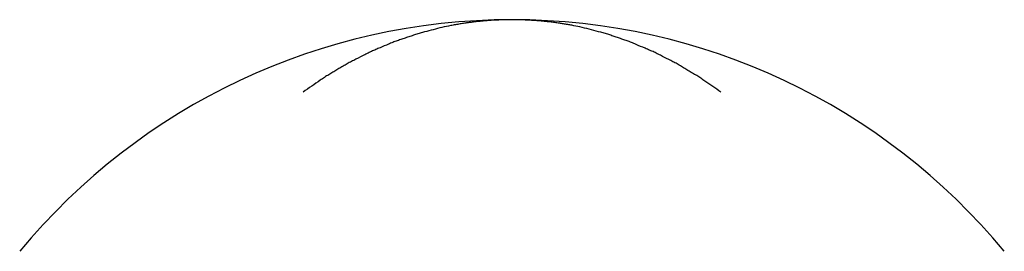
# Model space of a CAD drawing. Header units: millimetres. Extents: x 0 to 8390, y -1 to 5930.
# Tile 48 of 65: x 5328.99 to 5338.39, y 2965.13 to 2967.34. Entities that reach past the tile are written whole.
import ezdxf

# ---------------------------------------------------------------- set-up
doc = ezdxf.new("R2010")
doc.units = ezdxf.units.MM
doc.header["$LTSCALE"] = 462.55
doc.layers.add('ALL_AXIS', color=7, linetype='CONTINUOUS')
doc.layers.add('ALL_COSM_SKETCH', color=7, linetype='CONTINUOUS')

msp = doc.modelspace()

# ---------------------------------------------------------------- linework, layer by layer
at = {"layer": 'ALL_AXIS', "color": 7, "linetype": 'Continuous'}
msp.add_arc((5333.6917, 2961.2417), 6.1, 39.60193, 140.39807, dxfattribs=at)
at = {"layer": 'ALL_COSM_SKETCH', "color": 7, "linetype": 'Continuous'}
for points, knots in [([(5333.6917, 2967.3417), (5333.6653, 2967.3412), (5333.6258, 2967.3407), (5333.5731, 2967.3394), (5333.5402, 2967.3374), (5333.5139, 2967.3361), (5333.4973, 2967.3352), (5333.4845, 2967.3346), (5333.4698, 2967.3334), (5333.4433, 2967.331), (5333.4132, 2967.3284), (5333.3835, 2967.3257), (5333.3599, 2967.3238), (5333.3413, 2967.3212), (5333.3147, 2967.3179), (5333.2885, 2967.3145), (5333.2657, 2967.3117), (5333.2523, 2967.3099), (5333.2369, 2967.3073), (5333.2184, 2967.3043), (5333.1885, 2967.2994), (5333.1584, 2967.2946), (5333.1289, 2967.2895), (5333.087, 2967.2807), (5333.0514, 2967.2737), (5333.0232, 2967.268)], [0, 0, 0, 0, 0.125, 0.1875, 0.25, 0.28125, 0.3125, 0.328125, 0.34375, 0.375, 0.4375, 0.46875, 0.5, 0.53125, 0.5625, 0.625, 0.65625, 0.671875, 0.6875, 0.71875, 0.75, 0.8125, 0.84375, 0.875, 1, 1, 1, 1]), ([(5334.3601, 2967.268), (5334.3341, 2967.2733), (5334.2949, 2967.2814), (5334.2428, 2967.2917), (5334.21, 2967.297), (5334.1839, 2967.3014), (5334.1674, 2967.3042), (5334.1547, 2967.3064), (5334.1401, 2967.3085), (5334.1136, 2967.3119), (5334.0836, 2967.3159), (5334.0539, 2967.3197), (5334.0304, 2967.3231), (5334.0117, 2967.3245), (5333.9851, 2967.3271), (5333.9589, 2967.3295), (5333.9361, 2967.3318), (5333.9226, 2967.3329), (5333.9071, 2967.3337), (5333.8885, 2967.3348), (5333.8584, 2967.3365), (5333.8282, 2967.3383), (5333.7984, 2967.3398), (5333.7561, 2967.3403), (5333.7202, 2967.3411), (5333.6917, 2967.3417)], [0, 0, 0, 0, 0.125, 0.1875, 0.25, 0.28125, 0.3125, 0.328125, 0.34375, 0.375, 0.4375, 0.46875, 0.5, 0.53125, 0.5625, 0.625, 0.65625, 0.671875, 0.6875, 0.71875, 0.75, 0.8125, 0.84375, 0.875, 1, 1, 1, 1]), ([(5333.0232, 2967.268), (5332.9954, 2967.2608), (5332.9399, 2967.2464), (5332.8704, 2967.2281), (5332.822, 2967.2158), (5332.794, 2967.2081), (5332.7644, 2967.1976), (5332.7279, 2967.1854), (5332.684, 2967.1704), (5332.64, 2967.1555), (5332.6036, 2967.143), (5332.5739, 2967.1333), (5332.5464, 2967.1222), (5332.4994, 2967.102), (5332.4451, 2967.0792), (5332.3979, 2967.0594), (5332.3707, 2967.0477), (5332.3508, 2967.0399), (5332.3292, 2967.0284), (5332.3009, 2967.0143), (5332.2512, 2966.989), (5332.1947, 2966.9603), (5332.1448, 2966.9352), (5332.1169, 2966.9207), (5332.0914, 2966.905), (5332.0586, 2966.8857), (5332.0197, 2966.8624), (5331.9807, 2966.8393), (5331.948, 2966.8197), (5331.9222, 2966.8048), (5331.902, 2966.7913), (5331.8815, 2966.7771), (5331.8407, 2966.7491), (5331.7793, 2966.7069), (5331.7249, 2966.6694), (5331.6976, 2966.6507)], [0, 0, 0, 0, 0.0625, 0.125, 0.15625, 0.171875, 0.1875, 0.21875, 0.25, 0.28125, 0.3125, 0.328125, 0.34375, 0.375, 0.4375, 0.46875, 0.484375, 0.5, 0.515625, 0.53125, 0.5625, 0.625, 0.65625, 0.671875, 0.6875, 0.71875, 0.75, 0.78125, 0.8125, 0.828125, 0.84375, 0.859375, 0.875, 0.9375, 1, 1, 1, 1]), ([(5335.6857, 2966.6507), (5335.6603, 2966.6682), (5335.6097, 2966.7033), (5335.5461, 2966.747), (5335.502, 2966.7778), (5335.4762, 2966.7951), (5335.448, 2966.8116), (5335.4135, 2966.8324), (5335.3719, 2966.8572), (5335.3303, 2966.8822), (5335.2957, 2966.9027), (5335.2677, 2966.9199), (5335.241, 2966.934), (5335.1947, 2966.9573), (5335.1414, 2966.9846), (5335.0951, 2967.0083), (5335.0683, 2967.0218), (5335.049, 2967.0323), (5335.0268, 2967.0411), (5334.9982, 2967.0535), (5334.9476, 2967.0749), (5334.89, 2967.0993), (5334.8394, 2967.1211), (5334.8108, 2967.1328), (5334.7837, 2967.1416), (5334.7493, 2967.1537), (5334.7081, 2967.1677), (5334.667, 2967.1819), (5334.6325, 2967.1935), (5334.6056, 2967.2032), (5334.5762, 2967.2113), (5334.5238, 2967.2248), (5334.4495, 2967.2445), (5334.3899, 2967.2601), (5334.3601, 2967.268)], [0, 0, 0, 0, 0.0625, 0.125, 0.15625, 0.171875, 0.1875, 0.21875, 0.25, 0.28125, 0.3125, 0.328125, 0.34375, 0.375, 0.4375, 0.46875, 0.484375, 0.5, 0.515625, 0.53125, 0.5625, 0.625, 0.65625, 0.671875, 0.6875, 0.71875, 0.75, 0.78125, 0.8125, 0.828125, 0.84375, 0.875, 0.9375, 1, 1, 1, 1])]:
    msp.add_open_spline(points, degree=3, knots=knots, dxfattribs=at)

doc.saveas('drawing.dxf')
